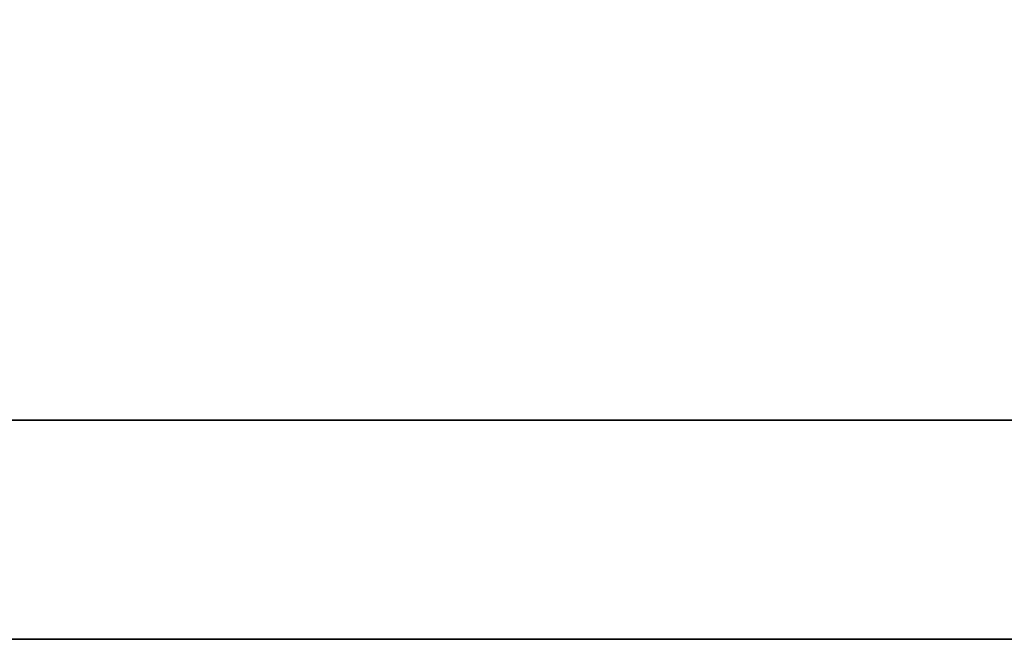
# Model space of a CAD drawing. Header units: millimetres. Extents: x -75 to 178, y -404 to -259.
# Tile 7 of 55: x 93.505 to 94.125, y -337.909 to -337.518. Entities that reach past the tile are written whole.
import ezdxf

# ---------------------------------------------------------------- set-up
doc = ezdxf.new("R2010")
doc.units = ezdxf.units.MM
doc.header["$LTSCALE"] = 0.1
doc.layers.add('DIM', color=4, linetype='CONTINUOUS')
doc.layers.add('layer 1', color=7, linetype='CONTINUOUS')

# ---------------------------------------------------------------- blocks, each defined once
blk = doc.blocks.new('TBI MOTION logo(完整正式版)')
at = {"layer": 'layer 1', "color": 22, "lineweight": 35}
blk.add_open_spline([(75.90875, -9.47875), (75.90875, -9.47875), (75.90875, -12.28625), (75.90875, -12.28625), (75.90875, -12.28625), (75.90875, -12.28625), (75.90875, -12.47875), (75.90875, -12.47875), (75.90875, -12.47875), (75.90875, -12.47875), (75.71625, -12.47875), (75.71625, -12.47875), (75.71625, -12.47875), (75.71625, -12.47875), (-88.32875, -12.47875), (-88.32875, -12.47875), (-88.32875, -12.47875), (-88.32875, -12.47875), (-88.32875, -13.29375), (-88.32875, -13.29375), (-88.32875, -13.29375), (-88.32875, -13.29375), (82.89125, -13.29375), (82.89125, -13.29375), (82.89125, -13.29375), (82.89125, -13.29375), (75.90875, -9.47875), (75.90875, -9.47875)], degree=3, knots=[0, 0, 0, 0, 0.1428571, 0.1428571, 0.1428571, 0.1428571, 0.2857143, 0.2857143, 0.2857143, 0.2857143, 0.4285714, 0.4285714, 0.4285714, 0.4285714, 0.5714286, 0.5714286, 0.5714286, 0.5714286, 0.7142857, 0.7142857, 0.7142857, 0.7142857, 0.8571429, 0.8571429, 0.8571429, 0.8571429, 1, 1, 1, 1], dxfattribs=at)

msp = doc.modelspace()

# ---------------------------------------------------------------- block references
at = {"layer": 'DIM', "color": 7, "xscale": 0.169477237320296, "yscale": 0.169477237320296, "zscale": 0.169477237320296}
msp.add_blockref('TBI MOTION logo(完整正式版)', (104.93682, -335.65573), dxfattribs=at)

doc.saveas('drawing.dxf')
